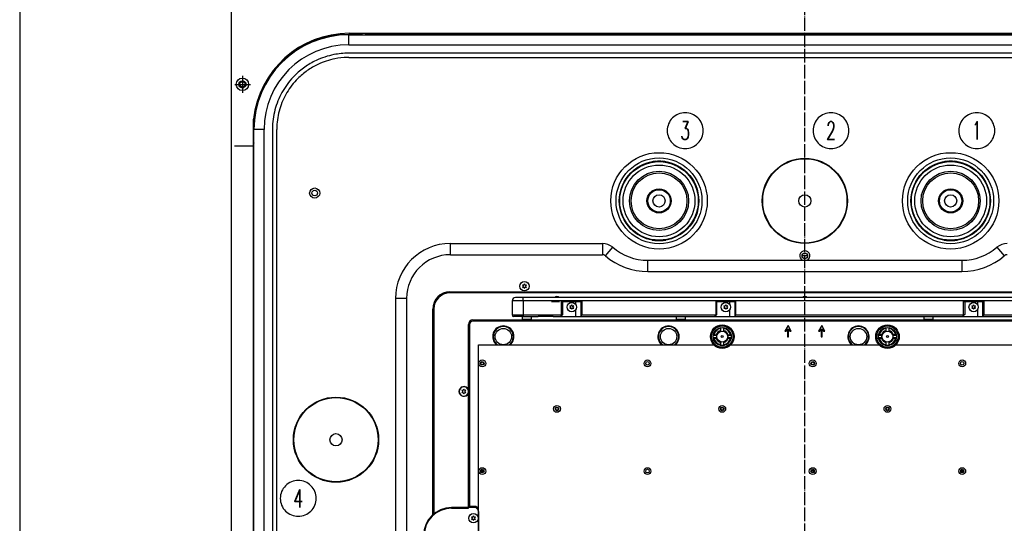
# Model space of a CAD drawing. Extents: x -1763 to 4575, y -3429 to 1051.
# Tile 172 of 174: x 3200 to 4078, y -85 to 365. Entities that reach past the tile are written whole.
import ezdxf

# ---------------------------------------------------------------- set-up
doc = ezdxf.new("R2010")
doc.units = 0
doc.linetypes.add('DOT_CENTER', pattern=[14, 12, -1, 0, -1])
doc.layers.get('0').update_dxf_attribs({"linetype": 'CONTINUOUS'})
for name, color, linetype in [('1', 7, 'CONTINUOUS'), ('VOLL3', 7, 'CONTINUOUS'), ('VOLL4', 7, 'CONTINUOUS')]:
    doc.layers.add(name, color=color, linetype=linetype)
doc.styles.add('CONVERTER_1', font='txt.shx', dxfattribs={"width": 0.63})

# ---------------------------------------------------------------- blocks, each defined once
blk = doc.blocks.new('GABEL_TOP__597', base_point=(3379.33, 771.98))
at = {"layer": '1', "color": 3, "linetype": 'DOT_CENTER'}
blk.add_line((3900, -660.67), (3900, 380.67), dxfattribs=at)
at = {"layer": '1', "color": 3, "linetype": 'CONTINUOUS'}
for p, q in [((3493.72, 352.45), (4306.28, 352.45)), ((3408.55, -275), (3408.45, 251.95))]:
    blk.add_line(p, q, dxfattribs=at)
at = {"layer": 'VOLL3', "color": 3, "linetype": 'CONTINUOUS'}
for p, q in [((3388.55, 486.45), (3388.55, -275)), ((3398.55, 314.65), (3398.55, 299.25)), ((3391.83, 306.95), (3405.76, 306.95))]:
    blk.add_line(p, q, dxfattribs=at)
for radius in [5.5, 3.2, 2.4]:
    blk.add_circle((3398.55, 306.95), radius, dxfattribs=at)
blk.add_arc((3398.55, 306.95), 3, 162, 72, dxfattribs=at)
at = {"layer": 'VOLL4', "color": 3, "linetype": 'CONTINUOUS'}
for q in [(3408.45, 275.8), (3391.45, 251.95)]:
    blk.add_line((3408.45, 251.95), q, dxfattribs=at)
blk.add_arc((3493.72, 266.7), 85.75, 90, 173.90961, dxfattribs=at)
blk = doc.blocks.new('MANI_TOPVIEW__598', base_point=(3048.16, 2211.42))
at = {"layer": '1'}
blk.add_blockref('GABEL_TOP__597', (3379.33, 771.98), dxfattribs=at)
blk = doc.blocks.new('TH_B__599', base_point=(4283.11, 1752.2))
at = {"color": 7, "linetype": 'CONTINUOUS'}
for p, q in [((3493.05, 351.45), (3504.55, 351.45)), ((3493.35, 342.15), (3493.35, 351.15)), ((3493.35, 351.15), (4306.65, 351.15)), ((3508.05, 351.45), (4291.95, 351.45)), ((3508.05, 351.15), (3508.05, 351.45)), ((4306.66, 334.74), (3493.34, 334.74)), ((3493.35, 342.15), (4306.65, 342.15)), ((3493.39, 330.88), (4306.61, 330.88)), ((3408.55, 255.45), (3408.55, 266.95)), ((3417.85, 266.65), (3408.85, 266.65)), ((3408.85, -546.65), (3408.85, 266.65)), ((3417.85, -546.65), (3417.85, 266.65)), ((3425.26, 266.66), (3425.26, -546.66)), ((3429.12, -546.61), (3429.12, 266.61)), ((3408.55, -531.95), (3408.55, 251.95)), ((3408.55, 251.95), (3408.85, 251.95)), ((3764, 237.92), (3764, 237.79)), ((3764, 237.79), (3764, 237.79)), ((3767, 237.87), (3767, 238.31)), ((3773, 238.31), (3773, 237.87)), ((3776, 237.79), (3776, 237.92)), ((4024, 237.92), (4024, 237.79)), ((4027, 237.87), (4027, 238.31)), ((4033, 238.31), (4033, 237.87)), ((4036, 237.79), (4036, 237.92)), ((4036, 237.79), (4036, 237.79)), ((3734.69, 206), (3734.79, 206)), ((3734.79, 206), (3735.13, 206)), ((3735.21, 209), (3735.08, 209)), ((3735.21, 209), (3735.21, 209)), ((3804.79, 209), (3804.79, 209)), ((3804.92, 209), (3804.79, 209)), ((3804.87, 206), (3805.31, 206)), ((3994.69, 206), (3995.13, 206)), ((3995.21, 209), (3995.08, 209)), ((3995.21, 209), (3995.21, 209)), ((4064.92, 209), (4064.79, 209)), ((4064.79, 209), (4064.79, 209)), ((4064.87, 206), (4065.21, 206)), ((4065.21, 206), (4065.31, 206)), ((3735.13, 200), (3734.69, 200)), ((3735.08, 197), (3735.21, 197)), ((3804.79, 197), (3804.92, 197)), ((3805.31, 200), (3804.87, 200)), ((3995.13, 200), (3994.69, 200)), ((3995.08, 197), (3995.21, 197)), ((4064.79, 197), (4064.92, 197)), ((4065.31, 200), (4064.87, 200)), ((3764, 168.21), (3764, 168.08)), ((3764, 168.21), (3764, 168.21)), ((3767, 167.69), (3767, 168.13)), ((3773, 168.13), (3773, 167.69)), ((3776, 168.08), (3776, 168.21)), ((4024, 168.21), (4024, 168.08)), ((4027, 167.69), (4027, 168.13)), ((4033, 168.13), (4033, 167.69)), ((4036, 168.08), (4036, 168.21)), ((4036, 168.21), (4036, 168.21)), ((3584, 165), (3719.56, 165)), ((3584, 155), (3584, 165)), ((3719.56, 165), (3719.56, 155)), ((3722.17, 154.03), (3728.7, 161.61)), ((4071.3, 161.61), (4077.83, 154.03)), ((3584, 155), (3719.56, 155)), ((3760, 150), (4040, 150)), ((3760, 140), (3760, 150)), ((3900, 154), (3897.5, 153.91)), ((3902.5, 153.91), (3900, 154)), ((4040, 150), (4040, 140)), ((3760, 140), (4040, 140)), ((3649.5, 127.77), (3648.27, 127.9)), ((3648.27, 127.9), (3649, 126.9)), ((3649, 126.9), (3648.27, 125.9)), ((3648.27, 125.9), (3649.5, 126.03)), ((3650, 128.9), (3649.5, 127.77)), ((3649.5, 126.03), (3650, 124.9)), ((3650.5, 127.77), (3650, 128.9)), ((3650, 124.9), (3650.5, 126.03)), ((3651.73, 127.9), (3650.5, 127.77)), ((3650.5, 126.03), (3651.73, 125.9)), ((3651, 126.9), (3651.73, 127.9)), ((3651.73, 125.9), (3651, 126.9)), ((3535, 116), (3535, -396)), ((3545, 116), (3535, 116)), ((3545, 116), (3545, -396)), ((3583.6, 121.8), (4216.4, 121.8)), ((4216.4, 120.9), (3583.6, 120.9)), ((4236, 116.8), (3642, 116.8)), ((3568.2, -76.99), (3568.2, 106.4)), ((3569.1, 106.4), (3569.1, -76.21)), ((4239, 113.8), (3639, 113.8)), ((3639, 113.8), (3639, 101.3)), ((3649, 113.8), (3649, 101.3)), ((3674.02, 113.3), (3675.69, 113.3)), ((3675.69, 113.3), (3679.02, 113.3)), ((3679.02, 113.3), (3679.15, 113.3)), ((3679.15, 113.3), (3681.19, 113.3)), ((3683.19, 113.3), (3684.19, 113.3)), ((3683.19, 101.3), (3683.19, 113.3)), ((3684.19, 101.8), (3684.19, 113.3)), ((3684.19, 113.3), (3694.02, 113.3)), ((3690.46, 109.3), (3691.19, 108.3)), ((3691.69, 109.17), (3690.46, 109.3)), ((3691.19, 108.3), (3690.46, 107.3)), ((3690.46, 107.3), (3691.69, 107.43)), ((3692.19, 110.3), (3691.69, 109.17)), ((3691.69, 107.43), (3692.19, 106.3)), ((3692.69, 109.17), (3692.19, 110.3)), ((3692.19, 106.3), (3692.69, 107.43)), ((3693.92, 109.3), (3692.69, 109.17)), ((3692.69, 107.43), (3693.92, 107.3)), ((3693.19, 108.3), (3693.92, 109.3)), ((3693.92, 107.3), (3693.19, 108.3)), ((3694.02, 113.3), (3695.69, 113.3)), ((3695.69, 110.53), (3695.69, 113.3)), ((3695.69, 113.3), (3699.02, 113.3)), ((3695.69, 99.8), (3695.69, 106.07)), ((3699.02, 113.3), (3699.15, 113.3)), ((3699.15, 113.3), (3701.19, 113.3)), ((3700.19, 113.3), (3700.19, 99.8)), ((3701.19, 113.3), (3701.19, 101.3)), ((3820.51, 113.3), (3820.51, 101.3)), ((3820.51, 113.3), (3838.51, 113.3)), ((3821.51, 101.8), (3821.51, 113.3)), ((3827.78, 109.3), (3828.51, 108.3)), ((3829.01, 109.17), (3827.78, 109.3)), ((3828.51, 108.3), (3827.78, 107.3)), ((3827.78, 107.3), (3829.01, 107.43)), ((3829.51, 110.3), (3829.01, 109.17)), ((3829.01, 107.43), (3829.51, 106.3)), ((3830.01, 109.17), (3829.51, 110.3)), ((3829.51, 106.3), (3830.01, 107.43)), ((3831.24, 109.3), (3830.01, 109.17)), ((3830.01, 107.43), (3831.24, 107.3)), ((3830.51, 108.3), (3831.24, 109.3)), ((3831.24, 107.3), (3830.51, 108.3)), ((3833.01, 110.53), (3833.01, 113.3)), ((3833.01, 99.8), (3833.01, 106.07)), ((3837.51, 113.3), (3837.51, 99.8)), ((3838.51, 101.3), (3838.51, 113.3)), ((4041.49, 101.3), (4041.49, 113.3)), ((4041.49, 113.3), (4059.49, 113.3)), ((4042.49, 113.3), (4042.49, 101.8)), ((4049.99, 109.17), (4048.76, 109.3)), ((4048.76, 109.3), (4049.49, 108.3)), ((4049.49, 108.3), (4048.76, 107.3)), ((4048.76, 107.3), (4049.99, 107.43)), ((4050.49, 110.3), (4049.99, 109.17)), ((4049.99, 107.43), (4050.49, 106.3)), ((4050.99, 109.17), (4050.49, 110.3)), ((4050.49, 106.3), (4050.99, 107.43)), ((4052.22, 109.3), (4050.99, 109.17)), ((4050.99, 107.43), (4052.22, 107.3)), ((4051.49, 108.3), (4052.22, 109.3)), ((4052.22, 107.3), (4051.49, 108.3)), ((4053.99, 113.3), (4053.99, 110.53)), ((4053.99, 106.07), (4053.99, 99.8)), ((4058.49, 113.3), (4058.49, 99.8)), ((4059.49, 113.3), (4059.49, 101.3)), ((3604, 96.8), (4196, 96.8)), ((3604, 96.8), (3604, 95.8)), ((3639, 101.3), (3683.19, 101.3)), ((3649, 99.8), (3640.5, 99.8)), ((3648.19, 97.2), (3648.19, 99.8)), ((3656.19, 97.2), (3648.19, 97.2)), ((3648.39, 97), (3648.19, 97.2)), ((3655.99, 97), (3648.39, 97)), ((3649, 99.8), (3659.74, 99.8)), ((3649.69, 96.8), (3649.69, 97)), ((3654.69, 96.8), (3654.69, 97)), ((3655.99, 97), (3656.19, 97.2)), ((3656.02, 99.8), (3662.19, 99.8)), ((3656.19, 97.2), (3656.19, 99.8)), ((3675.69, 99.8), (3662.19, 99.8)), ((3675.69, 99.8), (3676.02, 99.8)), ((3676.02, 99.8), (3680.19, 99.8)), ((3676.02, 99.8), (3681.98, 99.8)), ((3680.19, 99.8), (3681.98, 99.8)), ((3681.98, 99.8), (3682.19, 99.8)), ((3682.19, 99.8), (3683.25, 100.86)), ((3682.19, 99.8), (3700.19, 99.8)), ((3683.25, 100.86), (3684.19, 101.8)), ((3700.19, 99.8), (3702.02, 99.8)), ((3700.19, 99.8), (3722.02, 99.8)), ((3701.19, 101.3), (3820.51, 101.3)), ((3722.02, 99.8), (3805.51, 99.8)), ((3785.51, 97.2), (3785.51, 99.8)), ((3793.51, 97.2), (3785.51, 97.2)), ((3785.71, 97), (3785.51, 97.2)), ((3793.31, 97), (3785.71, 97)), ((3787.01, 96.8), (3787.01, 97)), ((3792.01, 96.8), (3792.01, 97)), ((3793.31, 97), (3793.51, 97.2)), ((3793.51, 97.2), (3793.51, 99.8)), ((3805.51, 99.8), (3837.51, 99.8)), ((3819.51, 99.8), (3820.57, 100.86)), ((3820.57, 100.86), (3821.51, 101.8)), ((3837.51, 99.8), (3897, 99.8)), ((3838.51, 101.3), (4041.49, 101.3)), ((3877, 99.8), (3923, 99.8)), ((3897, 99.8), (3923, 99.8)), ((3923, 99.8), (3943, 99.8)), ((3943, 99.8), (4026.49, 99.8)), ((4006.49, 97.2), (4006.49, 99.8)), ((4014.49, 97.2), (4006.49, 97.2)), ((4006.69, 97), (4006.49, 97.2)), ((4014.29, 97), (4006.69, 97)), ((4007.99, 96.8), (4007.99, 97)), ((4012.99, 96.8), (4012.99, 97)), ((4014.29, 97), (4014.49, 97.2)), ((4014.49, 97.2), (4014.49, 99.8)), ((4026.49, 99.8), (4058.49, 99.8)), ((4041.55, 100.86), (4040.49, 99.8)), ((4042.49, 101.8), (4041.55, 100.86)), ((4058.49, 99.8), (4117.98, 99.8)), ((4059.49, 101.3), (4178.81, 101.3)), ((3600, -71.1), (3600, 92.8)), ((3600, 92.8), (3601, 92.8)), ((3601, 92.8), (3601, 77.1)), ((4196, 95.8), (3604, 95.8)), ((3824.84, 89.85), (3824.84, 86.74)), ((3825.14, 87.22), (3825.14, 89.91)), ((3827.54, 89.91), (3827.54, 87.22)), ((3827.84, 86.74), (3827.84, 89.85)), ((3885, 91.8), (3882.11, 86.8)), ((3883.27, 86.8), (3884.5, 88.93)), ((3884.5, 88.93), (3884.5, 81.8)), ((3887.89, 86.8), (3885, 91.8)), ((3885.5, 81.8), (3885.5, 88.93)), ((3885.5, 88.93), (3886.73, 86.8)), ((3915, 91.8), (3912.11, 86.8)), ((3913.27, 86.8), (3914.5, 88.93)), ((3914.5, 88.93), (3914.5, 81.8)), ((3917.89, 86.8), (3915, 91.8)), ((3915.5, 81.8), (3915.5, 88.93)), ((3915.5, 88.93), (3916.73, 86.8)), ((3972.16, 89.85), (3972.16, 86.74)), ((3972.46, 87.22), (3972.46, 89.91)), ((3974.86, 89.91), (3974.86, 87.22)), ((3975.16, 86.74), (3975.16, 89.85)), ((3818.41, 83.17), (3821.09, 83.17)), ((3821.09, 80.77), (3818.41, 80.77)), ((3818.46, 83.47), (3821.57, 83.47)), ((3818.46, 80.47), (3821.57, 80.47)), ((3831.11, 83.47), (3834.22, 83.47)), ((3831.11, 80.47), (3834.22, 80.47)), ((3831.59, 83.17), (3834.27, 83.17)), ((3834.27, 80.77), (3831.59, 80.77)), ((3882.11, 86.8), (3883.27, 86.8)), ((3884.5, 81.8), (3885.5, 81.8)), ((3886.73, 86.8), (3887.89, 86.8)), ((3912.11, 86.8), (3913.27, 86.8)), ((3914.5, 81.8), (3915.5, 81.8)), ((3916.73, 86.8), (3917.89, 86.8)), ((3965.73, 83.17), (3968.41, 83.17)), ((3968.41, 80.77), (3965.73, 80.77)), ((3968.89, 83.47), (3965.78, 83.47)), ((3965.78, 80.47), (3968.89, 80.47)), ((3981.54, 83.47), (3978.43, 83.47)), ((3978.43, 80.47), (3981.54, 80.47)), ((3978.91, 83.17), (3981.59, 83.17)), ((3981.59, 80.77), (3978.91, 80.77)), ((3601, 77.1), (3601, -69.5)), ((3609.17, -354.63), (3609.17, 74.63)), ((3609.17, 74.63), (3819.26, 74.63)), ((3824.84, 74.09), (3824.84, 77.2)), ((3825.14, 74.04), (3825.14, 76.73)), ((3827.54, 76.73), (3827.54, 74.04)), ((3827.84, 74.09), (3827.84, 77.2)), ((3833.42, 74.63), (3966.58, 74.63)), ((3972.16, 77.2), (3972.16, 74.09)), ((3972.46, 74.04), (3972.46, 76.73)), ((3974.86, 76.73), (3974.86, 74.04)), ((3975.16, 77.2), (3975.16, 77.18)), ((3975.16, 76.71), (3975.16, 77.18)), ((3975.16, 74.74), (3975.16, 76.71)), ((3975.16, 74.74), (3975.16, 74.09)), ((3980.74, 74.63), (4190.83, 74.63)), ((3594.27, 34.05), (3595, 33.05)), ((3595.5, 33.92), (3594.27, 34.05)), ((3595, 33.05), (3594.27, 32.05)), ((3594.27, 32.05), (3595.5, 32.18)), ((3596, 35.05), (3595.5, 33.92)), ((3595.5, 32.18), (3596, 31.05)), ((3596.5, 33.92), (3596, 35.05)), ((3596, 31.05), (3596.5, 32.18)), ((3597.73, 34.05), (3596.5, 33.92)), ((3596.5, 32.18), (3597.73, 32.05)), ((3597, 33.05), (3597.73, 34.05)), ((3597.73, 32.05), (3597, 33.05)), ((3613.54, -37.52), (3613.49, -37.52)), ((3613.61, -37.72), (3613.49, -37.72)), ((3908.18, -37.52), (3908.13, -37.52)), ((3908.25, -37.72), (3908.13, -37.72)), ((4039.19, -37.72), (4039.07, -37.72)), ((4039.19, -37.52), (4039.14, -37.52)), ((3605.5, -70), (3600, -70)), ((3600.5, -70), (3601, -69.5)), ((3605.5, -69.5), (3601, -69.5)), ((3605.5, -69.5), (3605.5, -70)), ((3585, -71.1), (3585, -70.5)), ((3605.5, -70.5), (3585, -70.5)), ((3585, -71.1), (3600, -71.1)), ((3604, -79.13), (3602.77, -79)), ((3602.77, -79), (3603.5, -80)), ((3604.5, -78), (3604, -79.13)), ((3605, -79.13), (3604.5, -78)), ((3606.23, -79), (3605, -79.13)), ((3605.5, -80), (3606.23, -79)), ((3609, -74), (3609, -206)), ((3603.5, -80), (3602.77, -81)), ((3602.77, -81), (3604, -80.87)), ((3604, -80.87), (3604.5, -82)), ((3604.5, -82), (3605, -80.87)), ((3605, -80.87), (3606.23, -81)), ((3606.23, -81), (3605.5, -80))]:
    blk.add_line(p, q, dxfattribs=at)
for centre, radius in [((3770, 203), 43), ((4030, 203), 43), ((3770, 203), 38.3), ((3770, 203), 35.46), ((3770, 203), 35), ((3900, 203), 38), ((3900, 203), 37.57), ((4030, 203), 38.3), ((4030, 203), 35.46), ((4030, 203), 35), ((3770, 203), 32), ((3770, 203), 26.39), ((4030, 203), 32), ((4030, 203), 26.39), ((3770, 203), 24.89), ((4030, 203), 24.89), ((3463, 210), 4.5), ((3463, 210), 2.5), ((3770, 203), 10.75), ((3770, 203), 10.25), ((3770, 203), 10), ((4030, 203), 10.75), ((4030, 203), 10.25), ((4030, 203), 10), ((3770, 203), 5.45), ((3900, 203), 5.45), ((4030, 203), 5.45), ((3900, 154), 2.5), ((3650, 126.9), 4.2), ((3650, 126.9), 4.15), ((3692.19, 108.3), 4.15), ((3829.51, 108.3), 4.15), ((4050.49, 108.3), 4.15), ((3631.19, 81.97), 7.3), ((3778.51, 81.97), 7.3), ((3826.34, 81.97), 10.5), ((3826.34, 81.97), 10), ((3826.34, 81.97), 9.5), ((3826.34, 81.97), 8.02), ((3947.83, 81.97), 7.3), ((3973.66, 81.97), 10.5), ((3973.66, 81.97), 9.5), ((3973.66, 81.97), 8.03), ((3826.34, 81.97), 4.9), ((3826.34, 81.97), 0.9), ((3973.66, 81.97), 4.9), ((3973.66, 81.97), 0.9), ((3612.39, 58.12), 3.05), ((3612.39, 58.12), 1.6), ((3612.39, 58.12), 1.25), ((3759.71, 58.12), 3.05), ((3759.71, 58.12), 1.6), ((3907.03, 58.12), 3.05), ((3907.03, 58.12), 1.6), ((3907.03, 58.12), 1.25), ((4040.29, 58.12), 3.05), ((4040.29, 58.12), 1.6), ((3482, -10), 38), ((3482, -10), 37.57), ((3679.02, 17.48), 3.05), ((3679.02, 17.48), 1.6), ((3679.02, 17.48), 1.25), ((3826.34, 17.48), 3.05), ((3826.34, 17.48), 1.6), ((3826.34, 17.48), 1.25), ((3973.66, 17.48), 3.05), ((3973.66, 17.48), 1.6), ((3973.66, 17.48), 1.25), ((3482, -10), 5.45), ((3612.39, -38), 3.05), ((3759.71, -38), 3.05), ((3907.03, -38), 3.05), ((4040.29, -38), 3.05), ((3612.39, -38), 1.6), ((3612.39, -38), 1.25), ((3759.71, -38), 1.6), ((3907.03, -38), 1.6), ((3907.03, -38), 1.25), ((4040.29, -38), 1.6), ((4040.29, -38), 1.25), ((3604.5, -80), 4.2), ((3604.5, -80), 4.15)]:
    blk.add_circle(centre, radius, dxfattribs=at)
for centre, radius, start, end in [((3493.05, 266.95), 84.5, 90, -180), ((3493.35, 266.65), 84.5, 90, -180), ((3504.55, 349.45), 2, 58.21167, 90), ((3493.35, 266.65), 75.5, 90, -180), ((3410.55, 255.45), 2, 180, -148.21167), ((3770, 203), 35.3, 99.78519, 170.21481), ((3770, 203), 35.3, 99.78518, 170.21482), ((3770, 203), 35.44, 94.85643, 99.7482), ((3770, 203), 35.33, 85.12962, 94.87038), ((3770, 203), 35.44, 80.2518, 85.14357), ((3770, 203), 35.3, 9.78519, 80.21481), ((3770, 203), 35.3, 9.78518, 80.21482), ((4030, 203), 35.3, 99.78519, 170.21481), ((4030, 203), 35.3, 99.78518, 170.21482), ((4030, 203), 35.44, 94.85643, 99.7482), ((4030, 203), 35.33, 85.12962, 94.87038), ((4030, 203), 35.44, 80.2518, 85.14357), ((4030, 203), 35.3, 9.78519, 80.21481), ((4030, 203), 35.3, 9.78518, 80.21482), ((3770, 203), 35.33, 175.12962, -175.12962), ((3770, 203), 35.44, 170.2518, 175.14357), ((3770, 203), 35.44, 4.85643, 9.7482), ((3770, 203), 35.33, -4.87038, 4.87038), ((4030, 203), 35.33, 175.12962, -175.12962), ((4030, 203), 35.44, 170.2518, 175.14357), ((4030, 203), 35.44, 4.85643, 9.7482), ((4030, 203), 35.33, -4.87038, 4.87038), ((3770, 203), 35.44, -175.14357, -170.2518), ((3770, 203), 35.3, -170.21481, -99.78519), ((3770, 203), 35.3, -170.21482, -99.78518), ((3770, 203), 35.3, -80.21481, -9.78519), ((3770, 203), 35.3, -80.21482, -9.78518), ((3770, 203), 35.44, -9.7482, -4.85643), ((4030, 203), 35.44, -175.14357, -170.2518), ((4030, 203), 35.3, -170.21481, -99.78519), ((4030, 203), 35.3, -170.21482, -99.78518), ((4030, 203), 35.3, -80.21481, -9.78519), ((4030, 203), 35.3, -80.21482, -9.78518), ((4030, 203), 35.44, -9.7482, -4.85643), ((3770, 203), 35.44, -99.7482, -94.85643), ((3770, 203), 35.33, -94.87038, -85.12962), ((3770, 203), 35.44, -85.14357, -80.2518), ((4030, 203), 35.44, -99.7482, -94.85643), ((4030, 203), 35.33, -94.87038, -85.12962), ((4030, 203), 35.44, -85.14357, -80.2518), ((3584, 116), 49, 90, 180), ((3719.56, 151), 14, 49.29387, 90), ((3760, 198), 48, -130.70613, -90), ((3900, 154), 4.5, -62.73396, -117.26604), ((4040, 198), 48, -90, -49.29387), ((4080.44, 151), 14, 90, 130.70613), ((3584, 116), 39, 90, 180), ((3719.56, 151), 4, 49.29387, 90), ((3760, 198), 58, -130.70613, -90), ((4040, 198), 58, -90, -49.29387), ((4080.44, 151), 4, 90, 130.70613), ((3583.6, 106.4), 15.4, 90, 180), ((3583.6, 106.4), 14.5, 90, 180), ((3642, 113.8), 3, 90, 180), ((3679.02, 114.6), 3.1, 45.20868, 134.79132), ((3679.02, 114.6), 2.9, 49.34275, 130.65725), ((3900, 114.6), 3.1, 45.20868, 134.79132), ((3900, 114.6), 2.9, 49.34275, 130.65725), ((3604, 92.8), 4, 90, 180), ((3640.5, 101.3), 1.5, 180, -90), ((3684.69, 101.3), 1.5, 180, -163.12551), ((3699.69, 101.3), 1.5, -70.52878, 0), ((3822.01, 101.3), 1.5, 180, -163.12551), ((3837.01, 101.3), 1.5, -70.52878, 0), ((4042.99, 101.3), 1.5, 180, -163.12551), ((4057.99, 101.3), 1.5, -70.52878, 0), ((3604, 92.8), 3, 90, 180), ((3631.19, 81.97), 9.5, -50.60115, -129.39885), ((3631.19, 81.97), 9, -54.65433, -125.34567), ((3778.51, 81.97), 9.5, -50.60115, -129.39885), ((3778.51, 81.97), 9, -54.65433, -125.34567), ((3826.34, 81.97), 7.9, 100.9454, 169.0546), ((3826.34, 81.97), 7.39, 101.71707, 168.28293), ((3826.34, 81.97), 7.9, 10.9454, 79.0546), ((3826.34, 81.97), 7.39, 11.71707, 78.28293), ((3947.83, 81.97), 9.5, -50.60115, -129.39885), ((3947.83, 81.97), 9, -54.65433, -125.34567), ((3973.66, 81.97), 10, 8.62693, 171.37307), ((3973.66, 81.97), 7.9, 100.9454, 169.0546), ((3973.66, 81.97), 7.39, 101.71707, 168.28293), ((3973.66, 81.97), 7.9, 10.9454, 79.0546), ((3973.66, 81.97), 7.39, 11.71707, 78.28293), ((3826.34, 81.97), 7.9, -169.0546, -100.9454), ((3826.34, 81.97), 7.39, -168.28293, -101.71707), ((3826.34, 81.97), 5.47, 105.92296, 164.07704), ((3826.34, 81.97), 5.47, -164.07704, -105.92296), ((3821.09, 84.67), 1.5, -90, -69.73318), ((3821.09, 79.27), 1.5, 69.73318, 90), ((3826.34, 81.97), 5, 104.5494, 165.4506), ((3826.34, 81.97), 5, -165.4506, -104.5494), ((3826.34, 81.97), 5.02, 107.37979, 162.62021), ((3826.34, 81.97), 5.02, -162.62021, -107.37979), ((3823.64, 87.22), 1.5, -20.26682, 0), ((3829.04, 87.22), 1.5, 180, -159.73318), ((3826.34, 81.97), 5, 14.5494, 75.4506), ((3826.34, 81.97), 5, -75.4506, -14.5494), ((3826.34, 81.97), 5.47, 15.92296, 74.07704), ((3826.34, 81.97), 5.02, 17.37979, 72.62021), ((3826.34, 81.97), 7.39, -78.28293, -11.71707), ((3826.34, 81.97), 7.9, -79.0546, -10.9454), ((3826.34, 81.97), 5.47, -74.07704, -15.92296), ((3826.34, 81.97), 5.02, -72.62021, -17.37979), ((3831.59, 84.67), 1.5, -110.26682, -90), ((3831.59, 79.27), 1.5, 90, 110.26682), ((3973.66, 81.97), 10, 171.37307, -180), ((3973.66, 81.97), 10, 180, -171.37307), ((3973.66, 81.97), 10, -171.37307, -8.62693), ((3973.66, 81.97), 7.9, -169.0546, -100.9454), ((3973.66, 81.97), 7.39, -168.28293, -101.71707), ((3973.66, 81.97), 5.47, 105.92296, 164.07704), ((3973.66, 81.97), 5.47, -164.07704, -105.92296), ((3968.41, 84.67), 1.5, -90, -69.73318), ((3968.41, 79.27), 1.5, 69.73318, 90), ((3973.66, 81.97), 5, 104.5494, 165.4506), ((3973.66, 81.97), 5, -165.4506, -104.5494), ((3973.66, 81.97), 5.02, 107.37979, 162.62021), ((3973.66, 81.97), 5.02, -162.62021, -107.37979), ((3970.96, 87.22), 1.5, -20.26682, 0), ((3976.36, 87.22), 1.5, 180, -159.73318), ((3973.66, 81.97), 5, 14.5494, 75.4506), ((3973.66, 81.97), 5, -75.4506, -14.5494), ((3973.66, 81.97), 5.47, 15.92296, 74.07704), ((3973.66, 81.97), 5.02, 17.37979, 72.62021), ((3973.66, 81.97), 7.39, -78.28293, -11.71707), ((3973.66, 81.97), 7.9, -79.0546, -10.9454), ((3973.66, 81.97), 5.47, -74.07704, -15.92296), ((3973.66, 81.97), 5.02, -72.62021, -17.37979), ((3978.91, 84.67), 1.5, -110.26682, -90), ((3978.91, 79.27), 1.5, 90, 110.26682), ((3973.66, 81.97), 10, 0, 8.62693), ((3973.66, 81.97), 10, -8.62693, 0), ((3826.34, 81.97), 10.2, -133.96907, -46.03093), ((3823.64, 76.73), 1.5, 0, 20.26682), ((3829.04, 76.73), 1.5, 159.73318, 180), ((3973.66, 81.97), 10.2, -133.96907, -46.03093), ((3970.96, 76.73), 1.5, 0, 20.26682), ((3976.36, 76.73), 1.5, 159.73318, 180), ((3596, 33.05), 4.35, 23.14104, -23.14104), ((3596, 33.05), 4.15, 15.45169, -15.45169), ((3613.49, -32.72), 5, -114.88792, -90), ((3613.49, -32.72), 4.8, -114.18164, -90), ((3908.13, -32.72), 5, -114.88792, -90), ((3908.13, -32.72), 4.8, -114.18164, -90), ((4039.19, -32.72), 4.8, -90, -65.81836), ((4039.19, -32.72), 5, -90, -65.11208), ((3605.5, -74), 4.5, 35.35767, 90), ((3605.5, -74), 4, 23.43671, 90), ((3585, -95.5), 25, 90, 180), ((3585, -95.5), 24.4, 90, 180), ((3605.5, -74), 3.5, 0, 90)]:
    blk.add_arc(centre, radius, start, end, dxfattribs=at)
for points, knots in [([(3493.34, 334.74), (3493.21, 334.74), (3493.08, 334.73), (3488.67, 334.71), (3484.4, 334.28), (3474.68, 332.37), (3469.32, 330.6), (3460.71, 326.53), (3457.33, 324.56), (3450.95, 320.07), (3447.96, 317.55), (3445.2, 314.8), (3441.23, 310.82), (3437.76, 306.37), (3432, 296.71), (3429.73, 291.54), (3426.51, 280.77), (3425.57, 275.2), (3425.29, 268.74), (3425.27, 267.9), (3425.27, 266.92), (3425.26, 266.79), (3425.26, 266.66)], [0, 0, 0, 0, 0.40337, 0.40337, 13.52804, 13.52804, 30.75641, 30.75641, 42.708869, 42.708869, 54.661329, 54.661329, 54.661329, 71.889628, 71.889628, 89.117923, 89.117923, 106.346215, 106.346215, 108.931019, 108.931019, 109.334267, 109.334267, 109.334267, 109.334267]), ([(3493.39, 330.88), (3492.91, 330.88), (3492.42, 330.88), (3488.26, 330.78), (3484.6, 330.38), (3475.77, 328.65), (3470.71, 326.98), (3462.58, 323.14), (3459.39, 321.28), (3453.37, 317.04), (3450.55, 314.66), (3447.94, 312.06), (3444.19, 308.3), (3440.91, 304.1), (3435.47, 294.98), (3433.33, 290.1), (3430.29, 279.93), (3429.4, 274.67), (3429.16, 268.93), (3429.14, 268.5), (3429.12, 267.58), (3429.12, 267.09), (3429.12, 266.61)], [0, 0, 0, 0, 1.344726, 1.344726, 11.531711, 11.531711, 26.2174, 26.2174, 36.405819, 36.405819, 46.594233, 46.594233, 46.594233, 61.279836, 61.279836, 75.96545, 75.96545, 90.651092, 90.651092, 91.853934, 91.853934, 93.197825, 93.197825, 93.197825, 93.197825]), ([(3649, 113.8), (3649, 114.17), (3649, 114.47), (3649, 114.67), (3649, 115.36), (3649, 115.77), (3649, 115.92), (3649, 116.1), (3649, 116.25), (3649, 116.38), (3649, 116.48), (3649, 116.59), (3649.01, 116.67), (3649.01, 116.74), (3649.01, 116.8)], [0, 0, 0, 0, 0.673552, 0.868599, 1.55509, 1.965305, 2.123691, 2.296973, 2.449476, 2.57671, 2.680758, 2.791123, 2.873207, 3.00002, 3.00002, 3.00002, 3.00002]), ([(3649, 101.3), (3649, 101.2), (3649, 101.04), (3649, 100.87), (3649, 100.63), (3649, 100.41), (3649, 100.24), (3649, 100.06), (3649, 99.93), (3649, 99.86), (3649, 99.82), (3649, 99.8)], [0, 0, 0, 0, 0.2582, 0.434256, 0.669745, 0.88598, 1.06183, 1.23666, 1.365384, 1.436606, 1.500011, 1.500011, 1.500011, 1.500011])]:
    blk.add_open_spline(points, degree=3, knots=knots, dxfattribs=at)
blk = doc.blocks.new('TEXT__600', base_point=(3432.32, 280))
at = {"layer": '1', "color": 1}
for points in [[(3793.32, 249.68), (3793.32, 249.68, 0.414214), (3809.32, 265.68), (3809.32, 265.68, 0.414214), (3793.32, 281.68), (3793.32, 281.68, 0.414214), (3777.32, 265.68), (3777.32, 265.68, 0.414214)], [(3923.32, 249.68), (3923.32, 249.68, 0.414214), (3939.32, 265.68), (3939.32, 265.68, 0.414214), (3923.32, 281.68), (3923.32, 281.68, 0.414214), (3907.32, 265.68), (3907.32, 265.68, 0.414214)], [(4053.32, 249.68), (4053.32, 249.68, 0.414214), (4069.32, 265.68), (4069.32, 265.68, 0.414214), (4053.32, 281.68), (4053.32, 281.68, 0.414214), (4037.32, 265.68), (4037.32, 265.68, 0.414214)], [(3448.32, -78.32), (3448.32, -78.32, 0.414214), (3464.32, -62.32), (3464.32, -62.32, 0.414214), (3448.32, -46.32), (3448.32, -46.32, 0.414214), (3432.32, -62.32), (3432.32, -62.32, 0.414214)]]:
    blk.add_lwpolyline(points, format="xyb", close=True, dxfattribs=at)
at = {"layer": '1', "color": 1, "char_height": 16, "attachment_point": 5, "style": 'CONVERTER_1'}
for s, insert in [('3', (3793.32, 265.68)), ('2', (3923.32, 265.68)), ('1', (4053.32, 265.68)), ('4', (3448.32, -62.32))]:
    blk.add_mtext(s, dxfattribs=dict(at, insert=insert))
blk = doc.blocks.new('TOPVIEW__601', base_point=(3048.16, 2772.41))
blk.add_blockref('TH_B__599', (4283.11, 1752.2))
at = {"layer": '1'}
for name, p in [('TEXT__600', (3432.32, 280)), ('MANI_TOPVIEW__598', (3048.16, 2211.42))]:
    blk.add_blockref(name, p, dxfattribs=at)
blk = doc.blocks.new('QW__602', base_point=(-2106.36, 2791.84))
at = {"layer": '1'}
blk.add_blockref('TOPVIEW__601', (3048.16, 2772.41), dxfattribs=at)
blk = doc.blocks.new('TEXT__610', base_point=(-2000, -2800))
at = {"layer": '1', "color": 7, "linetype": 'CONTINUOUS'}
blk.add_line((3200, 620), (3200, -2170), dxfattribs=at)

msp = doc.modelspace()

# ---------------------------------------------------------------- block references
msp.add_blockref('QW__602', (-2106.36, 2791.84))
at = {"layer": '1'}
msp.add_blockref('TEXT__610', (-2000, -2800), dxfattribs=at)

doc.saveas('drawing.dxf')
